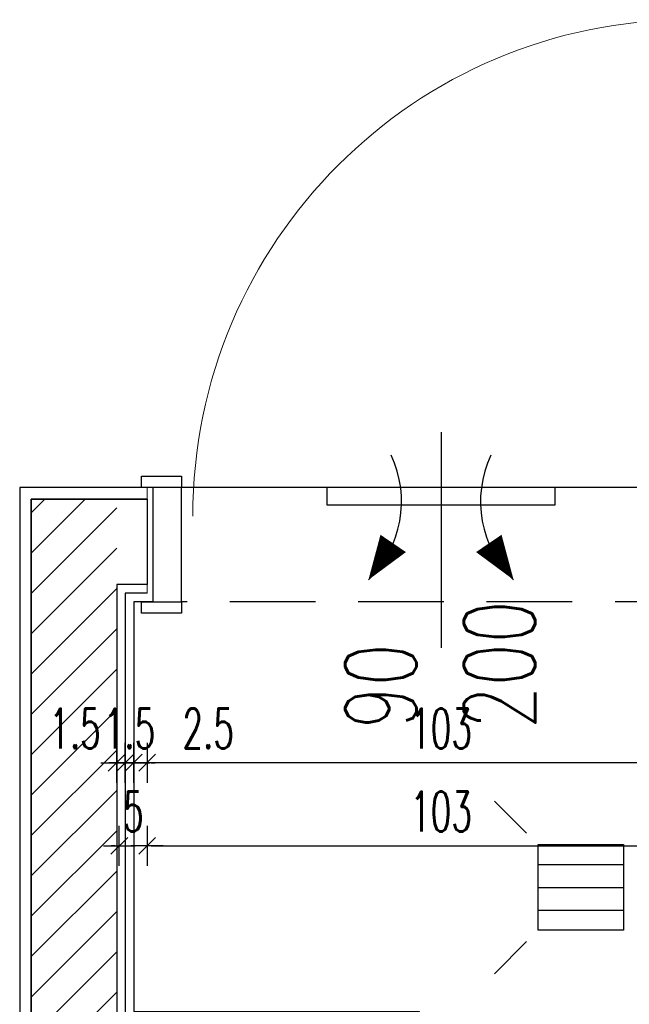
# Model space of a CAD drawing. Header units: centimetres. Extents: x -15121 to 30567, y -60641 to 0.
# Tile 14 of 256: x 1431 to 1538, y -25232 to -25060. Entities that reach past the tile are written whole.
import ezdxf

# ---------------------------------------------------------------- set-up
doc = ezdxf.new("R2010")
doc.units = ezdxf.units.CM
doc.header["$LTSCALE"] = 60
doc.linetypes.add('( Dashed )', pattern=[0.75, 0.5, -0.25])
for name, color, linetype in [('A-----SZ', 8, 'Continuous'), ('AIKA podłoga wc pod meble', 8, 'Continuous'), ('AIKA TYNK', 5, 'Continuous'), ('AIKA widokowe', 7, 'Continuous'), ('AIKA wymiarowanie gnaizdka rzut lobby', 7, 'Continuous'), ('AIKA wymiarowanie wc rzut', 7, 'Continuous'), ('AIKA ŚCIANA', 8, 'Continuous')]:
    doc.layers.add(name, color=color, linetype=linetype)
doc.layers.add('opisy', color=1, linetype='Continuous', lineweight=15)
doc.styles.add('RomanS', font='romans.shx')
doc.styles.add('wymiar', font='txt.shx', dxfattribs={"width": 0.6})
doc.dimstyles.new('Dwudziestka', dxfattribs={"dimtxt": 7, "dimasz": 0.7, "dimexe": 5, "dimexo": 0, "dimgap": 2.5, "dimtad": 1, "dimtoh": 1, "dimdec": 3, "dimrnd": 0.5, "dimdsep": 46, "dimtxsty": 'wymiar', "dimblk": 'znacznik', "dimcen": 0, "dimdle": 5, "dimse1": 1, "dimse2": 1, "dimclrd": 256, "dimclre": 256, "dimclrt": 256, "dimadec": 0, "dimazin": 0, "dimtfac": 0.4, "dimtdec": 3, "dimtix": 1, "dimtofl": 0, "dimtmove": 2, "dimatfit": 3, "dimldrblk": 'znacznik', "dimfxl": 1, "dimtolj": 1, "dimarcsym": 0})

# ---------------------------------------------------------------- blocks, each defined once
blk = doc.blocks.new('*X4697')
at = {"color": 0}
for p, q in [((621.16, -2967.99), (636.16, -2967.99)), ((621.16, -2971.99), (636.16, -2971.99)), ((621.16, -2975.99), (636.16, -2975.99))]:
    blk.add_line(p, q, dxfattribs=at)
blk = doc.blocks.new('znacznik')
at = {"color": 0}
for points in [[(0, -5), (0, 5)], [(-4, 0), (4, 0)]]:
    blk.add_lwpolyline(points, dxfattribs=at)
at = {"color": 1}
blk.add_lwpolyline([(-2.12, -2.12), (2.12, 2.12)], dxfattribs=at)
blk = doc.blocks.new('*D5838')
at = {"layer": 'AIKA wymiarowanie wc rzut', "lineweight": -2, "transparency": 16777216}
blk.add_line((1555.78, -25189.9), (1454.18, -25189.9), dxfattribs=at)
at = {"layer": 'Defpoints', "color": 0, "transparency": 16777216}
for p in [(1453.48, -25160.2), (1556.48, -25161.7), (1453.48, -25189.9)]:
    blk.add_point(p, dxfattribs=at)
at = {"layer": 'AIKA wymiarowanie wc rzut', "lineweight": -2, "transparency": 16777216, "xscale": 0.7, "yscale": 0.7, "zscale": 0.7, "rotation": 180}
blk.add_blockref('znacznik', (1453.48, -25189.9), dxfattribs=at)
at = {"layer": 'AIKA wymiarowanie wc rzut', "lineweight": -2, "transparency": 16777216, "xscale": 0.7, "yscale": 0.7, "zscale": 0.7}
blk.add_blockref('znacznik', (1556.48, -25189.9), dxfattribs=at)
at = {"layer": 'AIKA wymiarowanie wc rzut', "transparency": 16777216, "insert": (1504.98, -25183.9), "char_height": 7, "attachment_point": 5, "style": 'wymiar'}
blk.add_mtext('\\A1;103', dxfattribs=at)
blk = doc.blocks.new('*D5839')
at = {"layer": 'AIKA wymiarowanie wc rzut', "lineweight": -2, "transparency": 16777216}
for p, q in [((1450.43, -25189.9), (1449.73, -25189.9)), ((1454.18, -25189.9), (1454.88, -25189.9))]:
    blk.add_line(p, q, dxfattribs=at)
at = {"layer": 'Defpoints', "color": 0, "transparency": 16777216}
for p in [(1453.48, -25160.2), (1451.13, -25161.7), (1451.13, -25189.9)]:
    blk.add_point(p, dxfattribs=at)
at = {"layer": 'AIKA wymiarowanie wc rzut', "lineweight": -2, "transparency": 16777216, "xscale": 0.7, "yscale": 0.7, "zscale": 0.7}
blk.add_blockref('znacznik', (1451.13, -25189.9), dxfattribs=at)
at = {"layer": 'AIKA wymiarowanie wc rzut', "lineweight": -2, "transparency": 16777216, "xscale": 0.7, "yscale": 0.7, "zscale": 0.7, "rotation": 180}
blk.add_blockref('znacznik', (1453.48, -25189.9), dxfattribs=at)
at = {"layer": 'AIKA wymiarowanie wc rzut', "transparency": 16777216, "insert": (1464.18, -25183.9), "char_height": 7, "attachment_point": 5, "style": 'wymiar'}
blk.add_mtext('\\A1;2.5', dxfattribs=at)
blk = doc.blocks.new('*D5840')
at = {"layer": 'AIKA wymiarowanie wc rzut', "lineweight": -2, "transparency": 16777216}
for p, q in [((1448.94, -25189.9), (1448.24, -25189.9)), ((1451.83, -25189.9), (1452.53, -25189.9))]:
    blk.add_line(p, q, dxfattribs=at)
at = {"layer": 'Defpoints', "color": 0, "transparency": 16777216}
for p in [(1449.64, -25160.2), (1451.13, -25161.7), (1449.64, -25189.9)]:
    blk.add_point(p, dxfattribs=at)
at = {"layer": 'AIKA wymiarowanie wc rzut', "lineweight": -2, "transparency": 16777216, "xscale": 0.7, "yscale": 0.7, "zscale": 0.7}
blk.add_blockref('znacznik', (1449.64, -25189.9), dxfattribs=at)
at = {"layer": 'AIKA wymiarowanie wc rzut', "lineweight": -2, "transparency": 16777216, "xscale": 0.7, "yscale": 0.7, "zscale": 0.7, "rotation": 180}
blk.add_blockref('znacznik', (1451.13, -25189.9), dxfattribs=at)
at = {"layer": 'AIKA wymiarowanie wc rzut', "transparency": 16777216, "insert": (1450.38, -25183.9), "char_height": 7, "attachment_point": 5, "style": 'wymiar'}
blk.add_mtext('\\A1;1.5', dxfattribs=at)
blk = doc.blocks.new('*D5841')
at = {"layer": 'AIKA wymiarowanie wc rzut', "lineweight": -2, "transparency": 16777216}
for p, q in [((1447.44, -25189.9), (1446.74, -25189.9)), ((1450.34, -25189.9), (1451.04, -25189.9))]:
    blk.add_line(p, q, dxfattribs=at)
at = {"layer": 'Defpoints', "color": 0, "transparency": 16777216}
for p in [(1448.14, -25158.7), (1449.64, -25160.2), (1448.14, -25189.9)]:
    blk.add_point(p, dxfattribs=at)
at = {"layer": 'AIKA wymiarowanie wc rzut', "lineweight": -2, "transparency": 16777216, "xscale": 0.7, "yscale": 0.7, "zscale": 0.7}
blk.add_blockref('znacznik', (1448.14, -25189.9), dxfattribs=at)
at = {"layer": 'AIKA wymiarowanie wc rzut', "lineweight": -2, "transparency": 16777216, "xscale": 0.7, "yscale": 0.7, "zscale": 0.7, "rotation": 180}
blk.add_blockref('znacznik', (1449.64, -25189.9), dxfattribs=at)
at = {"layer": 'AIKA wymiarowanie wc rzut', "transparency": 16777216, "insert": (1440.84, -25183.9), "char_height": 7, "attachment_point": 5, "style": 'wymiar'}
blk.add_mtext('\\A1;1.5', dxfattribs=at)
blk = doc.blocks.new('*D5842')
at = {"layer": 'AIKA wymiarowanie wc rzut', "lineweight": -2, "transparency": 16777216}
for p, q in [((1447.9, -25204.46), (1447.2, -25204.46)), ((1454.18, -25204.46), (1454.88, -25204.46))]:
    blk.add_line(p, q, dxfattribs=at)
at = {"layer": 'Defpoints', "color": 0, "transparency": 16777216}
for p in [(1448.6, -25158.93), (1453.48, -25158.93), (1453.48, -25204.46)]:
    blk.add_point(p, dxfattribs=at)
at = {"layer": 'AIKA wymiarowanie wc rzut', "lineweight": -2, "transparency": 16777216, "xscale": 0.7, "yscale": 0.7, "zscale": 0.7}
blk.add_blockref('znacznik', (1448.6, -25204.46), dxfattribs=at)
at = {"layer": 'AIKA wymiarowanie wc rzut', "lineweight": -2, "transparency": 16777216, "xscale": 0.7, "yscale": 0.7, "zscale": 0.7, "rotation": 180}
blk.add_blockref('znacznik', (1453.48, -25204.46), dxfattribs=at)
at = {"layer": 'AIKA wymiarowanie wc rzut', "transparency": 16777216, "insert": (1451.04, -25198.46), "char_height": 7, "attachment_point": 5, "style": 'wymiar'}
blk.add_mtext('\\A1;5', dxfattribs=at)
blk = doc.blocks.new('*D5843')
at = {"layer": 'AIKA wymiarowanie wc rzut', "lineweight": -2, "transparency": 16777216}
blk.add_line((1454.18, -25204.46), (1555.78, -25204.46), dxfattribs=at)
at = {"layer": 'Defpoints', "color": 0, "transparency": 16777216}
for p in [(1556.48, -25155.73), (1453.48, -25158.93), (1556.48, -25204.46)]:
    blk.add_point(p, dxfattribs=at)
at = {"layer": 'AIKA wymiarowanie wc rzut', "lineweight": -2, "transparency": 16777216, "xscale": 0.7, "yscale": 0.7, "zscale": 0.7, "rotation": 180}
blk.add_blockref('znacznik', (1453.48, -25204.46), dxfattribs=at)
at = {"layer": 'AIKA wymiarowanie wc rzut', "lineweight": -2, "transparency": 16777216, "xscale": 0.7, "yscale": 0.7, "zscale": 0.7}
blk.add_blockref('znacznik', (1556.48, -25204.46), dxfattribs=at)
at = {"layer": 'AIKA wymiarowanie wc rzut', "transparency": 16777216, "insert": (1504.98, -25198.46), "char_height": 7, "attachment_point": 5, "style": 'wymiar'}
blk.add_mtext('\\A1;103', dxfattribs=at)

msp = doc.modelspace()

# ---------------------------------------------------------------- linework, layer by layer
at = {"layer": 'A-----SZ'}
for p, q in [((1433.1412, -25146.1046), (1435.5495, -25143.6963)), ((1433.1412, -25153.1757), (1442.6206, -25143.6963)), ((1433.1412, -25160.2468), (1448.1412, -25145.2468)), ((1433.1412, -25167.3178), (1448.1412, -25152.3178)), ((1433.1412, -25174.3889), (1448.1412, -25159.3889)), ((1448.1412, -25158.6963), (1448.1412, -25410.6963)), ((1433.1412, -25181.46), (1448.1412, -25166.46)), ((1433.1412, -25188.531), (1448.1412, -25173.531)), ((1433.1412, -25195.6021), (1448.1412, -25180.6021)), ((1433.1412, -25202.6732), (1448.1412, -25187.6732)), ((1433.1412, -25209.7442), (1448.1412, -25194.7442)), ((1433.1412, -25216.8153), (1448.1412, -25201.8153)), ((1433.1412, -25223.8864), (1448.1412, -25208.8864)), ((1433.1412, -25230.9574), (1448.1412, -25215.9574)), ((1433.1412, -25238.0285), (1448.1412, -25223.0285)), ((1433.1412, -25245.0996), (1448.1412, -25230.0996))]:
    msp.add_line(p, q, dxfattribs=at)
at = {"layer": 'AIKA podłoga wc pod meble'}
msp.add_lwpolyline([(1454.4781, -25141.6963), (1454.4781, -25161.6963), (1451.1303, -25161.6963), (1451.1412, -25233.5131), (1501.1412, -25233.5131), (1501.1412, -25269.5131), (1556.4781, -25269.5131), (1556.4781, -25161.6963), (1555.4781, -25161.6963), (1555.4781, -25141.6963)], close=True, dxfattribs=at)
at = {"layer": 'AIKA TYNK'}
for points in [[(1453.4781, -25141.6963), (1431.1412, -25141.6963), (1431.1412, -25410.6963)], [(1453.4781, -25160.1963), (1449.6358, -25160.1963), (1449.6358, -25235.0131), (1499.6412, -25235.0131), (1499.6412, -25271.0131)]]:
    msp.add_lwpolyline(points, dxfattribs=at)
at = {"layer": 'AIKA widokowe', "extrusion": (0, 0, -1)}
msp.add_line((1504.9781, -25132.0003), (1504.9781, -25169.7957), dxfattribs=at)
at = {"layer": 'AIKA widokowe', "linetype": '( Dashed )', "ltscale": 0.5}
for p, q in [((1550.4781, -25141.6963), (1459.4781, -25141.6963)), ((1550.4781, -25161.6963), (1459.4781, -25161.6963))]:
    msp.add_line(p, q, dxfattribs=at)
at = {"layer": 'AIKA widokowe'}
for p, q in [((1519.9781, -25202.2525), (1514.3414, -25196.6158)), ((1519.9781, -25221.2525), (1514.3414, -25226.8893))]:
    msp.add_line(p, q, dxfattribs=at)
for points in [[(1452.4781, -25139.6979), (1459.4781, -25139.6979), (1459.4781, -25141.6963), (1452.4781, -25141.6963)], [(1459.4781, -25141.6963), (1454.4781, -25141.6963), (1454.4781, -25161.6963), (1459.4781, -25161.6963)], [(1484.9781, -25141.6963), (1484.9781, -25144.6963), (1524.9781, -25144.6963), (1524.9781, -25141.6963)], [(1452.4781, -25161.6963), (1459.4781, -25161.6963), (1459.4781, -25163.6948), (1452.4781, -25163.6948)], [(1521.9781, -25219.2525), (1521.9781, -25204.2525), (1536.9781, -25204.2525), (1536.9781, -25219.2525)]]:
    msp.add_lwpolyline(points, close=True, dxfattribs=at)
for points in [[(1492.2549, -25157.8559, 0, 5.4, 0), (1496.5998, -25151.4727, 5.4, 5.4, 0)], [(1517.7014, -25157.8559, 0, 5.4, 0), (1513.3565, -25151.4727, 5.4, 5.4, 0)]]:
    msp.add_lwpolyline(points, format="xyseb", dxfattribs=at)
msp.add_lwpolyline([(1453.4781, -25161.6963), (1451.1303, -25161.6963), (1451.1412, -25233.5131), (1501.1412, -25233.5131), (1501.1412, -25269.5131)], dxfattribs=at)
for centre, start, end in [((1478.9708, -25144.1434), 314.090838, 25.316168), ((1530.9855, -25144.1434), 154.683832, 225.909162)]:
    msp.add_arc(centre, 19.0919, start, end, dxfattribs=at)
at = {"layer": 'AIKA wymiarowanie gnaizdka rzut lobby', "color": 8}
msp.add_lwpolyline([(1453.4781, -25158.6963), (1448.1412, -25158.6963), (1448.1412, -25236.5142), (1498.1412, -25236.5131), (1498.1412, -25341.6963), (1556.4781, -25341.6963), (1559.4781, -25341.6963), (1559.4781, -25158.6963), (1556.4781, -25158.6963)], dxfattribs=at)
at = {"layer": 'AIKA ŚCIANA'}
for p, q in [((1433.1412, -25410.6963), (1433.1412, -25143.6963)), ((1433.1412, -25143.6963), (1453.4781, -25143.6963)), ((1453.4781, -25143.6963), (1453.4781, -25158.6963)), ((1453.4781, -25158.6963), (1448.1412, -25158.6963))]:
    msp.add_line(p, q, dxfattribs=at)
msp.add_lwpolyline([(1453.4781, -25143.6963), (1433.1412, -25143.6963), (1433.1412, -25410.6963)], dxfattribs=at)
at = {"layer": 'opisy', "color": 5}
msp.add_line((1453.4781, -25141.6963), (1453.4781, -25160.1963), dxfattribs=at)
at = {"layer": 'opisy', "color": 4}
for p, q in [((1453.4781, -25158.6963), (1453.4781, -25143.6963)), ((1448.3395, -25189.4773), (1448.3395, -25189.4773))]:
    msp.add_line(p, q, dxfattribs=at)
at = {"layer": 'opisy'}
msp.add_line((1459.4781, -25158.5963), (1459.4781, -25144.2463), dxfattribs=at)
at = {"layer": 'opisy', "color": 1, "extrusion": (0, 0, -1)}
msp.add_arc((-1548.4781, -25146.6963), 87, 0, 90, dxfattribs=at)

# ---------------------------------------------------------------- block references
at = {"layer": 'AIKA widokowe'}
msp.add_blockref('*X4697', (900.8142, -22239.7621), dxfattribs=at)

# ---------------------------------------------------------------- texts
at = {"layer": 'AIKA widokowe', "style": 'RomanS', "width": 0.7}
for s, p in [('200', (1521.4904, -25183.9858)), ('90', (1500.657, -25183.9858))]:
    msp.add_text(s, height=12.5, rotation=90, dxfattribs=at).set_placement(p)

# ---------------------------------------------------------------- dimensions: what is measured, and where the dimension line sits
at = {"layer": 'AIKA wymiarowanie wc rzut', "color": 2}
for base, p1, p2, picture, middle in [((1556.4781, -25204.4573), (1453.4781, -25158.9299), (1556.4781, -25155.7338), '*D5843', (1504.9781, -25198.4573)), ((1453.4781, -25204.4573), (1448.6002, -25158.9299), (1453.4781, -25158.9299), '*D5842', (1451.0392, -25198.4573)), ((1449.63576, -25189.90487), (1451.1303, -25161.69633), (1449.63576, -25160.19633), '*D5840', (1450.38303, -25183.90487)), ((1453.4781, -25189.9049), (1556.4781, -25161.6963), (1453.4781, -25160.1963), '*D5838', (1504.9781, -25183.9049))]:
    dim = msp.add_linear_dim(base=base, p1=p1, p2=p2, dimstyle='Dwudziestka', dxfattribs=at)
    dim.commit()
    dim.dimension.update_dxf_attribs({"geometry": picture, "text_midpoint": middle})
for base, p1, p2, picture, middle in [((1448.1412, -25189.9049), (1449.6358, -25160.1963), (1448.1412, -25158.6963), '*D5841', (1440.8391, -25183.9049)), ((1451.1303, -25189.9049), (1453.4781, -25160.1963), (1451.1303, -25161.6963), '*D5839', (1464.1771, -25183.9049))]:
    dim = msp.add_linear_dim(base=base, p1=p1, p2=p2, dimstyle='Dwudziestka', dxfattribs=at)
    dim.commit()
    dim.dimension.update_dxf_attribs({"geometry": picture, "text_midpoint": middle, "dimtype": 160})

doc.saveas('drawing.dxf')
